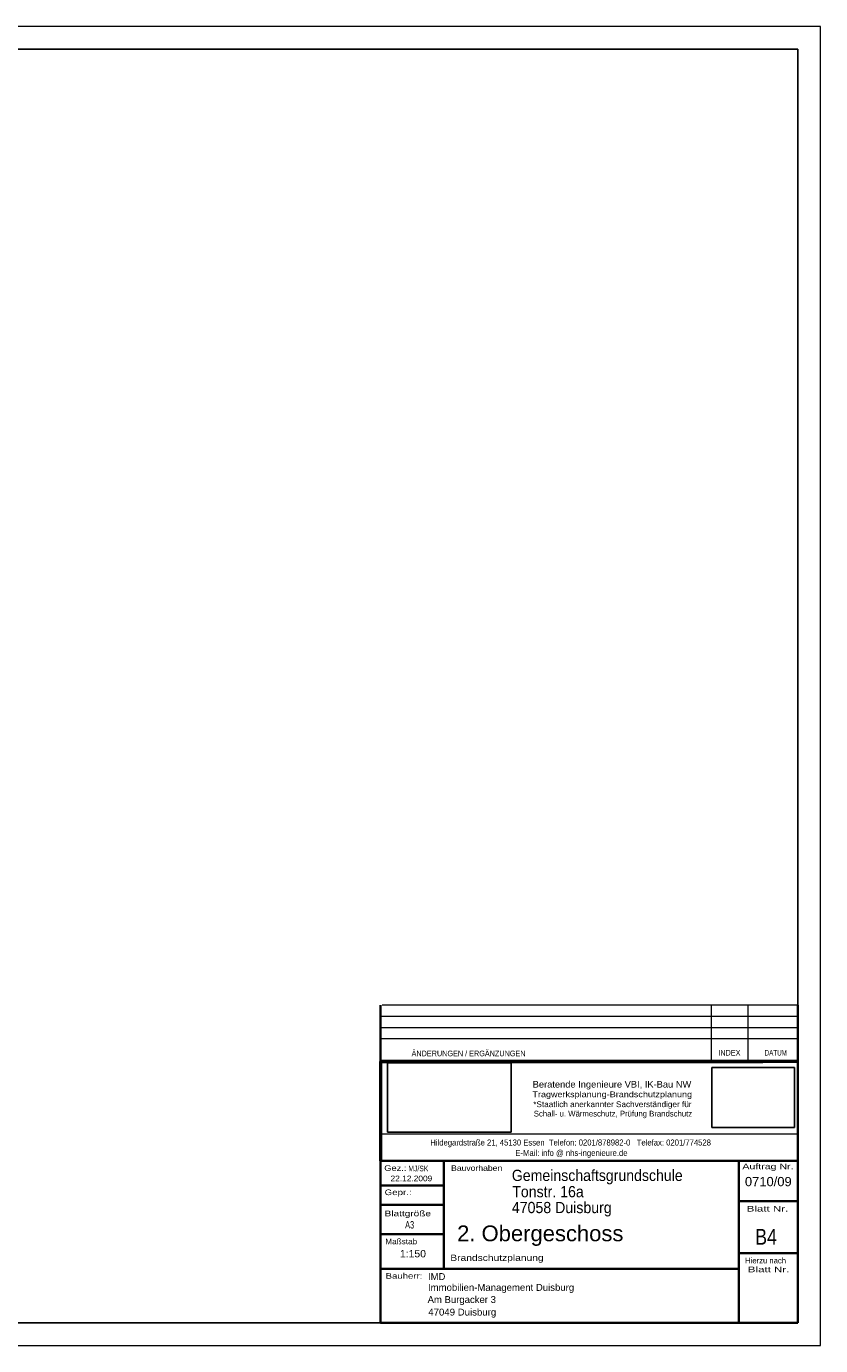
# Model space of a CAD drawing. Header units: millimetres. Extents: x 0 to 61.6, y 0 to 43.2.
# Tile 3 of 3: x 35.6 to 61.6, y 0 to 43.2. Entities that reach past the tile are written whole.
import ezdxf
from ezdxf.enums import TextEntityAlignment as Align

# ---------------------------------------------------------------- set-up
doc = ezdxf.new("R2010")
doc.units = ezdxf.units.MM
doc.linetypes.add('DURCHG', pattern=[0])
for name, color, linetype in [('BEMASSUNG', 7, 'Continuous'), ('BESCHRIFTUNG', 7, 'Continuous'), ('GEOMETRIE', 7, 'Continuous'), ('MOEBEL', 7, 'Continuous'), ('TEXTE', 7, 'Continuous')]:
    doc.layers.add(name, color=color, linetype=linetype)
doc.styles.add('Arial', font='ARIAL.TTF')
picture_1 = doc.add_image_def('image1.gif', size_in_pixel=(962, 697))
picture_2 = doc.add_image_def('image2.jpg', size_in_pixel=(1181, 662))

msp = doc.modelspace()

# ---------------------------------------------------------------- linework, layer by layer
at = {"layer": 'GEOMETRIE', "color": 7, "linetype": 'DURCHG', "lineweight": 9, "ltscale": 1.5}
for p, q in [((61.65, 43.2), (0, 43.2)), ((61.65, 0), (61.65, 43.2)), ((60.9, 11.14979), (47.28968, 11.14979)), ((58.07853, 9.30362), (58.07853, 11.14979)), ((59.27751, 9.30362), (59.27751, 11.14979)), ((60.9, 10.78056), (47.23963, 10.78056)), ((60.9, 10.41131), (47.23963, 10.41131)), ((60.9, 10.04208), (47.23963, 10.04208)), ((47.23963, 6.93223), (60.9, 6.93223)), ((0, 0), (61.65, 0))]:
    msp.add_line(p, q, dxfattribs=at)
at = {"layer": 'GEOMETRIE', "color": 7, "linetype": 'DURCHG', "lineweight": 25, "ltscale": 1.5}
for p, q in [((60.9, 42.45), (3, 42.45)), ((60.9, 0.75), (60.9, 42.45)), ((3, 0.75), (60.9, 0.75))]:
    msp.add_line(p, q, dxfattribs=at)
at = {"layer": 'GEOMETRIE', "color": 7, "linetype": 'DURCHG', "lineweight": 35, "ltscale": 1.5}
for p, q in [((47.23963, 10.78056), (47.23963, 11.14979)), ((60.9, 11.14979), (60.9, 11.14979)), ((60.9, 10.78056), (60.9, 11.14979)), ((47.23963, 10.78056), (47.23963, 10.41131)), ((47.23963, 10.41131), (47.23963, 10.04208)), ((60.9, 10.41131), (60.9, 10.78056)), ((60.9, 10.04208), (60.9, 10.41131)), ((47.23963, 9.30362), (47.23963, 10.04208)), ((60.9, 9.30362), (60.9, 10.04208)), ((47.23963, 0.75), (47.23963, 9.30362)), ((58.07853, 9.30362), (47.23963, 9.30362)), ((58.07853, 9.30362), (59.27751, 9.30362)), ((59.27751, 9.30362), (59.68308, 9.30362)), ((59.68308, 9.30362), (60.9, 9.30362)), ((60.9, 9.30362), (60.9, 0.75)), ((47.23963, 6.05439), (60.9, 6.05439)), ((49.30732, 2.50977), (49.30732, 6.05439)), ((49.30732, 6.05439), (49.30732, 5.24208)), ((58.97483, 6.05439), (58.97483, 0.75)), ((49.30732, 5.24208), (47.23963, 5.24208)), ((47.23963, 5.24208), (47.23963, 4.61439)), ((47.23963, 4.61439), (49.30732, 4.61439)), ((49.30732, 4.61439), (49.30732, 3.65439)), ((58.97483, 4.72515), (60.9, 4.72515)), ((60.42318, 4.72515), (60.42318, 4.72515)), ((49.30732, 3.65439), (47.23963, 3.65439)), ((58.97483, 3.02669), (60.9, 3.02669)), ((57.4304, 2.50977), (47.23963, 2.50977)), ((47.23963, 2.50977), (47.23963, 2.50977)), ((47.23963, 2.50977), (49.30732, 2.50977)), ((57.4304, 2.50977), (58.97483, 2.50977)), ((60.9, 0.75), (47.23963, 0.75))]:
    msp.add_line(p, q, dxfattribs=at)
at = {"layer": 'GEOMETRIE', "color": 7, "linetype": 'DURCHG', "lineweight": 50, "ltscale": 1.5}
for p, q in [((60.9, 9.30362), (47.23963, 9.30362)), ((47.23963, 9.30362), (47.23963, 6.05439)), ((47.23963, 9.30362), (59.75337, 9.30362)), ((59.68308, 9.30362), (59.68308, 9.30362))]:
    msp.add_line(p, q, dxfattribs=at)

# ---------------------------------------------------------------- texts
at = {"layer": 'BEMASSUNG', "color": 7, "style": 'Arial', "width": 0.987799}
msp.add_text('IMD', height=0.225, dxfattribs=at).set_placement((48.78972, 2.14953), (49.35847, 2.14953), align=Align.FIT)
at = {"layer": 'BESCHRIFTUNG', "color": 7, "style": 'Arial'}
for s, width, p, p2 in [('Tonstr. 16a', 0.902975, (51.54872, 4.85839), (53.89153, 4.85839)), ('47058 Duisburg', 0.903278, (51.53633, 4.33794), (54.80708, 4.33794))]:
    msp.add_text(s, height=0.3675, dxfattribs=dict(at, width=width)).set_placement(p, p2, align=Align.FIT)
at = {"layer": 'Defpoints', "color": 7, "style": 'Arial'}
for s, width, p, p2 in [('Immobilien-Management Duisburg', 0.997458, (48.78972, 1.79386), (53.57722, 1.79386)), ('47049 Duisburg', 1.003642, (48.79945, 0.98469), (51.02445, 0.98469))]:
    msp.add_text(s, height=0.225, dxfattribs=dict(at, width=width)).set_placement(p, p2, align=Align.FIT)
at = {"layer": 'MOEBEL', "color": 7, "style": 'Arial', "width": 0.993749}
msp.add_text('Am Burgacker 3', height=0.225, dxfattribs=at).set_placement((48.77726, 1.39576), (51.01476, 1.39576), align=Align.FIT)
at = {"layer": 'TEXTE', "color": 7}
for s, height, width, p, p2 in [('ÄNDERUNGEN / ERGÄNZUNGEN', 0.1845, 0.842857, (48.25197, 9.47527), (51.98414, 9.47527)), ('INDEX', 0.1845, 0.844838, (58.2981, 9.49863), (59.02556, 9.49863)), ('DATUM', 0.1845, 0.788571, (59.8167, 9.49863), (60.54416, 9.49863)), ('Gez.:', 0.1845, 1.07552, (47.35712, 5.72183), (48.08458, 5.72183)), ('MJ/SK', 0.1845, 0.709714, (48.1463, 5.70681), (48.80101, 5.70681)), ('Bauvorhaben', 0.1845, 0.825974, (49.54521, 5.72183), (51.22153, 5.72183)), ('Auftrag Nr.', 0.1845, 0.879291, (59.08657, 5.77715), (60.76288, 5.77715)), ('22.12.2009', 0.1845, 0.925599, (47.56335, 5.38194), (48.9297, 5.38194)), ('Gepr.:', 0.1845, 1.028718, (47.36936, 4.92792), (48.25496, 4.92792)), ('Blattgröße', 0.1845, 0.866165, (47.36936, 4.23514), (48.88753, 4.23514)), ('Blatt Nr.', 0.1845, 0.941073, (59.22985, 4.39064), (60.58988, 4.39064)), ('A3', 0.24, 0.617143, (48.04022, 3.8355), (48.33645, 3.8355)), ('Maßstab', 0.1845, 0.808163, (47.39171, 3.31887), (48.43545, 3.31887)), ('B4', 0.516, 0.685714, (59.50945, 3.30621), (60.21711, 3.30621)), ('1:150', 0.24, 1.013588, (47.87134, 2.89013), (48.723, 2.89013)), ('Brandschutzplanung', 0.2025, 0.862041, (49.52138, 2.77574), (52.57624, 2.77574)), ('Hierzu nach', 0.1845, 0.703433, (59.17596, 2.69313), (60.51701, 2.69313)), ('Blatt Nr.', 0.1845, 0.941073, (59.26535, 2.4026), (60.62538, 2.4026)), ('Bauherr:', 0.1845, 0.888352, (47.40319, 2.18999), (48.60508, 2.18999))]:
    msp.add_text(s, height=height, dxfattribs=dict(at, width=width)).set_placement(p, p2, align=Align.FIT)
at = {"layer": 'TEXTE', "color": 7, "style": 'Arial'}
for s, height, width, p, p2 in [('Beratende Ingenieure VBI, IK-Bau NW', 0.213, 1.023872, (52.21928, 8.45034), (57.41362, 8.45034)), ('Tragwerksplanung-Brandschutzplanung', 0.1875, 1.130678, (52.21025, 8.13446), (57.44034, 8.13446)), ('*Staatlich anerkannter Sachverständiger für', 0.1875, 1.02406, (52.23733, 7.80956), (57.42125, 7.80956)), ('Schall- u. Wärmeschutz, Prüfung Brandschutz', 0.1875, 0.969243, (52.25538, 7.50271), (57.44349, 7.50271)), ('Hildegardstraße 21, 45130 Essen  Telefon: 0201/878982-0   Telefax: 0201/774528', 0.1965, 0.916405, (48.86501, 6.55288), (58.0583, 6.55288)), ('E-Mail: info @ nhs-ingenieure.de', 0.1965, 0.919044, (51.65116, 6.21139), (55.32549, 6.21139)), ('Gemeinschaftsgrundschule', 0.3675, 0.900248, (51.53633, 5.39123), (57.13151, 5.39123)), ('0710/09', 0.303, 1.002291, (59.17024, 5.22003), (60.70208, 5.22003)), ('2. Obergeschoss', 0.516, 1.000432, (49.74373, 3.41808), (55.1904, 3.41808))]:
    msp.add_text(s, height=height, dxfattribs=dict(at, width=width)).set_placement(p, p2, align=Align.FIT)

# ---------------------------------------------------------------- pictures from other files: only their frames are drawn
image = msp.add_image(picture_2, insert=(47.45822, 6.9908), size_in_units=(4.05524, 2.27313))
image = msp.add_image(picture_1, insert=(58.08479, 7.14236), size_in_units=(2.71064, 1.96395))

doc.saveas('drawing.dxf')
